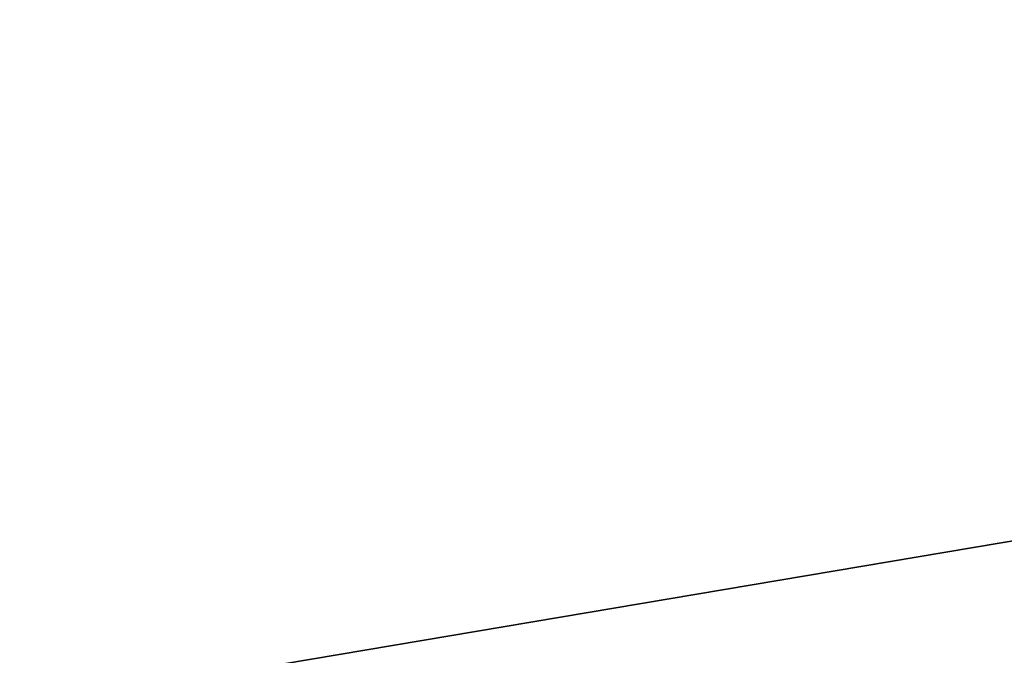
# Model space of a CAD drawing. Extents: x 0 to 80, y 0 to 80.
# Tile 232 of 256: x 8.638112 to 8.639361, y 35.420668 to 35.421475. Entities that reach past the tile are written whole.
import ezdxf

# ---------------------------------------------------------------- set-up
doc = ezdxf.new("R2010")
doc.units = 0
doc.header["$LTSCALE"] = 25.4
doc.layers.get('0').update_dxf_attribs({"color": 13, "linetype": 'CONTINUOUS'})

# ---------------------------------------------------------------- blocks, each defined once
blk = doc.blocks.new('ORBIT-I-KINKIET-20-7806-78')
at = {"color": 7}
blk.add_line((25.0446873, 35.7683601, 343.570343), (24.3199768, 35.64608, 343.1353149), dxfattribs=at)
blk.add_line((25.0446873, 35.7683601, 343.570343), (24.3199768, 35.64608, 343.1353149), dxfattribs=at)
mesh = blk.add_polyface(dxfattribs=at)
corners = [(25.0446873, 35.7683601, 343.570343), (24.3199768, 35.64608, 343.1353149), (25.0446873, 35.64608, 343.570343)]
mesh.append_faces([[corners[k] for k in face] for face in [(0, 1, 2)]], dxfattribs={"color": 7})
mesh = blk.add_polyface(dxfattribs=at)
corners = [(25.0446873, 35.7683601, 343.570343), (24.3199768, 35.7683601, 343.1353149), (24.3199768, 35.64608, 343.1353149)]
mesh.append_faces([[corners[k] for k in face] for face in [(0, 1, 2)]], dxfattribs={"color": 7})
mesh = blk.add_polyface(dxfattribs=at)
corners = [(25.4827461, 35.64608, 303.7221375), (24.774519, 35.7683601, 304.1225586), (25.4827461, 35.7683601, 303.7221375)]
mesh.append_faces([[corners[k] for k in face] for face in [(0, 1, 2)]], dxfattribs={"color": 7})
mesh = blk.add_polyface(dxfattribs=at)
corners = [(25.4827461, 35.64608, 303.7221375), (24.774519, 35.64608, 304.1225586), (24.774519, 35.7683601, 304.1225586)]
mesh.append_faces([[corners[k] for k in face] for face in [(0, 1, 2)]], dxfattribs={"color": 7})

msp = doc.modelspace()

# ---------------------------------------------------------------- block references
at = {"color": 0}
msp.add_blockref('ORBIT-I-KINKIET-20-7806-78', (-16.3966141, -0.3460782, -57.5), dxfattribs=at)

doc.saveas('drawing.dxf')
